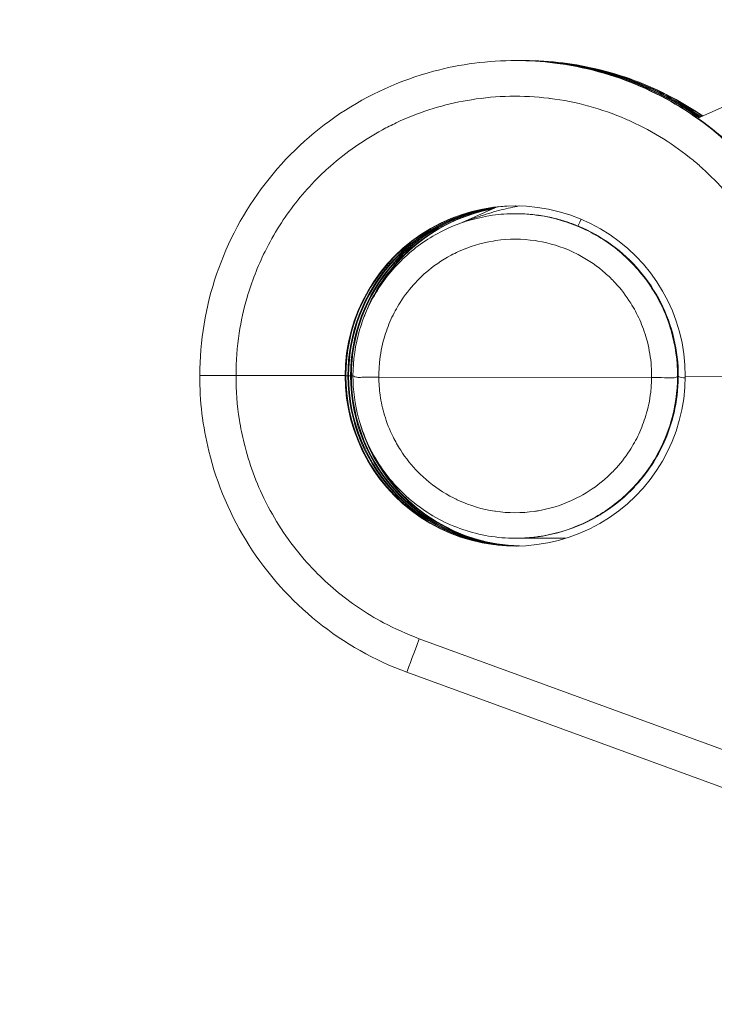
# Model space of a CAD drawing. Header units: inches. Extents: x 0 to 110, y 2 to 70.
# Tile 53 of 129: x 34.612 to 35.281, y 52.809 to 53.757. Entities that reach past the tile are written whole.
import ezdxf

# ---------------------------------------------------------------- set-up
doc = ezdxf.new("R2010")
doc.units = ezdxf.units.IN
doc.header["$LTSCALE"] = 3.25
doc.header["$MEASUREMENT"] = 0
for name, color, linetype, lineweight in [('Dimension (ANSI)', 7, 'Continuous', 9), ('Visible (ANSI)', 7, 'Continuous', 18), ('Visible Narrow (ANSI)', 7, 'Continuous', 5)]:
    doc.layers.add(name, color=color, linetype=linetype, lineweight=lineweight)
doc.styles.add('Note Text (ANSI)', font='arial.ttf')
doc.dimstyles.new('.XXX', dxfattribs={"dimscale": 3.25, "dimtxt": 0.095, "dimasz": 0.125, "dimexe": 0.1875, "dimexo": 0.125, "dimgap": 0.0625, "dimtad": 0, "dimtih": 1, "dimtoh": 1, "dimdec": 3, "dimrnd": 1e-08, "dimzin": 0, "dimdsep": 46, "dimtxsty": 'Note Text (ANSI)', "dimblk": 'Filled-1', "dimcen": 0.09, "dimdle": 0.45, "dimclrd": 256, "dimclre": 256, "dimclrt": 256, "dimadec": 0, "dimazin": 1, "dimtfac": 1.263158, "dimtofl": 0, "dimtmove": 0, "dimatfit": 3, "dimfxl": 1, "dimtolj": 1, "dimtzin": 4, "dimlwd": -1, "dimlwe": -1, "dimarcsym": 0})

# ---------------------------------------------------------------- blocks, each defined once
blk = doc.blocks.new('Filled-1')
at = {"color": 0}
for p, q in [((0, 0), (-1, 0.25)), ((-1, 0.25), (-1, -0.25)), ((-1, 0), (0, 0)), ((-1, -0.25), (0, 0))]:
    blk.add_line(p, q, dxfattribs=at)
at = {"color": 0, "flags": 128}
blk.add_lwpolyline([(-1, -0.25), (0, 0), (-1, 0.25), (-1, -0.25)], dxfattribs=at)
at = {"color": 0}
blk.add_solid([(-1, -0.25), (0, 0), (-1, 0.25), (-1, -0.25)], dxfattribs=at)
blk = doc.blocks.new('*D51')
at = {"layer": 'Defpoints', "color": 0, "transparency": 16777216}
for p in [(41.30087, 52.19672), (35.62693, 52.00922), (41.30063, 52.00922)]:
    blk.add_point(p, dxfattribs=at)
at = {"layer": 'Dimension (ANSI)', "transparency": 16777216}
for p, q in [((35.62693, 52.60297), (35.62693, 53.00922)), ((40.89462, 52.19672), (35.01756, 52.19672)), ((40.89438, 52.00922), (35.01756, 52.00922)), ((35.62693, 51.60297), (35.62693, 51.05369)), ((35.62693, 51.05369), (35.22068, 51.05369))]:
    blk.add_line(p, q, dxfattribs=at)
at = {"layer": 'Dimension (ANSI)', "transparency": 16777216, "xscale": 0.40625, "yscale": 0.40625, "zscale": 0.40625}
for p, rotation in [((35.62693, 52.19672), 270), ((35.62693, 52.00922), 90)]:
    blk.add_blockref('Filled-1', p, dxfattribs=dict(at, rotation=rotation))
at = {"layer": 'Dimension (ANSI)', "transparency": 16777216, "insert": (33.25604, 51.21133), "char_height": 0.30875, "attachment_point": 1, "style": 'Note Text (ANSI)'}
blk.add_mtext('\\A1;\\fArial|b0|i0;0.19 TYP', dxfattribs=at)

msp = doc.modelspace()

# ---------------------------------------------------------------- linework, layer by layer
at = {"layer": 'Visible (ANSI)'}
for p, q in [((35.47922, 53.75695), (35.26477, 53.6621)), ((35.08959, 53.71764), (35.09022, 53.71763)), ((35.09224, 53.71763), (35.09287, 53.71763)), ((35.09488, 53.71763), (35.09551, 53.71763)), ((35.09753, 53.71762), (35.09816, 53.71762)), ((35.26439, 53.66192), (35.26438, 53.66192)), ((35.07152, 53.57662), (35.03507, 53.5605)), ((35.08936, 53.57014), (35.09008, 53.57013)), ((34.82024, 53.41436), (34.92524, 53.41418)), ((34.92601, 53.41417), (34.92788, 53.41417)), ((34.92865, 53.41417), (34.93053, 53.41417)), ((34.9313, 53.41416), (34.93284, 53.41416)), ((34.93549, 53.41288), (34.93549, 53.41288)), ((34.95564, 53.41287), (34.95563, 53.41287)), ((35.22028, 53.41241), (34.9578, 53.41287)), ((35.25274, 53.4136), (35.3579, 53.41341)), ((35.08881, 53.25764), (35.0895, 53.25764)), ((35.43875, 52.96246), (34.98466, 53.12864))]:
    msp.add_line(p, q, dxfattribs=at)
for centre, major_axis, start_param, end_param in [((35.08899, 53.41389), (-0.11304, -0.11848), 2.330948, 5.472541), ((35.08976, 53.41389), (-0.11262, 0.11887), 5.525359, 7.09383), ((35.09163, 53.41388), (-0.11304, -0.11848), 4.031084, 5.472541), ((35.0924, 53.41388), (-0.11262, 0.11887), 5.659079, 7.09383), ((35.09428, 53.41388), (-0.11304, -0.11848), 4.055088, 5.472541), ((35.09505, 53.41388), (-0.11262, 0.11887), 5.683691, 7.09383), ((35.09692, 53.41387), (-0.11304, -0.11848), 4.081434, 5.185545), ((35.09769, 53.41387), (0.11262, -0.11887), 2.569262, 3.454189), ((35.08899, 53.41389), (-0.11262, 0.11887), 0.810644, 3.952237), ((35.08976, 53.41389), (-0.11304, -0.11848), 5.472541, 7.041012), ((35.09163, 53.41388), (-0.11262, 0.11887), 0.810644, 2.373363), ((35.0924, 53.41388), (-0.11304, -0.11848), 5.472541, 7.032934), ((35.09428, 53.41388), (-0.11262, 0.11887), 0.810644, 2.365284), ((35.09505, 53.41388), (-0.11304, -0.11848), 5.472541, 7.024855), ((35.09692, 53.41387), (-0.11262, 0.11887), 0.812193, 0.812211), ((35.09769, 53.41387), (0.11304, 0.11848), 2.335255, 2.33527), ((35.09692, 53.41387), (-0.11262, 0.11887), 1.097723, 2.357205), ((35.09769, 53.41387), (0.11304, 0.11848), 2.829507, 3.875183)]:
    msp.add_ellipse(centre, major_axis=major_axis, ratio=0.999969, start_param=start_param, end_param=end_param, dxfattribs=at)
for points, knots in [([(34.78531, 53.41442), (34.78536, 53.44738), (34.79093, 53.48075), (34.8122, 53.5431), (34.82817, 53.57288), (34.86828, 53.62509), (34.89297, 53.64817), (34.94771, 53.68475), (34.97849, 53.69869), (35.03612, 53.71419), (35.06313, 53.7177), (35.0899, 53.71763)], [0, 0, 0, 0, 0.251155, 0.251155, 0.502026, 0.502026, 0.752882, 0.752882, 1.003704, 1.003704, 1.207655, 1.207655, 1.207655, 1.207655]), ([(35.08936, 53.57013), (35.08193, 53.57015), (35.05962, 53.5686), (35.02356, 53.55808), (34.98559, 53.53378), (34.956, 53.49977), (34.93719, 53.45879), (34.93286, 53.42904), (34.93284, 53.41416)], [0.5000016, 0.5000016, 0.5000016, 0.5000016, 0.5454545, 0.6363636, 0.7272727, 0.8181818, 0.9090909, 1, 1, 1, 1]), ([(34.98466, 53.12864), (34.95378, 53.13994), (34.92438, 53.15656), (34.87308, 53.19779), (34.85053, 53.22297), (34.81516, 53.27849), (34.8019, 53.30957), (34.78821, 53.36529), (34.78526, 53.38995), (34.78531, 53.41442)], [0, 0, 0, 0, 0.2506454, 0.2506454, 0.5015462, 0.5015462, 0.7523301, 0.7523301, 0.9388416, 0.9388416, 0.9388416, 0.9388416]), ([(34.82024, 53.41436), (34.81413, 53.41437), (34.80803, 53.41438), (34.80275, 53.41439), (34.80011, 53.4144), (34.79761, 53.4144), (34.79551, 53.4144), (34.79342, 53.41441), (34.79148, 53.41441), (34.78996, 53.41441), (34.78693, 53.41442), (34.78531, 53.41442), (34.7853, 53.41442)], [0, 0, 0, 0, 0.3333333, 0.3333333, 0.3333333, 0.4999131, 0.4999131, 0.4999131, 0.6666667, 0.6666667, 0.6666667, 0.998877, 0.998877, 0.998877, 0.998877]), ([(35.08887, 53.25764), (35.07192, 53.25766), (35.05475, 53.26052), (35.02268, 53.27145), (35.00736, 53.27965), (34.9805, 53.30027), (34.96863, 53.31295), (34.9498, 53.34109), (34.94261, 53.35692), (34.93463, 53.38654), (34.93282, 53.40041), (34.93284, 53.41416)], [0, 0, 0, 0, 0.1291877, 0.1291877, 0.2581687, 0.2581687, 0.387169, 0.387169, 0.5161742, 0.5161742, 0.6209587, 0.6209587, 0.6209587, 0.6209587]), ([(34.9578, 53.41287), (34.95343, 53.41288), (34.94907, 53.41291), (34.94529, 53.41278), (34.94341, 53.41272), (34.94163, 53.41262), (34.94014, 53.41257), (34.93864, 53.41253), (34.93724, 53.41255), (34.93616, 53.41274), (34.93399, 53.41312), (34.93284, 53.41416), (34.93284, 53.41416)], [0, 0, 0, 0, 0.333333, 0.333333, 0.333333, 0.498882, 0.498882, 0.498882, 0.666667, 0.666667, 0.666667, 1, 1, 1, 1]), ([(35.22028, 53.41241), (35.22464, 53.41239), (35.229, 53.41242), (35.23279, 53.41225), (35.23467, 53.41217), (35.23646, 53.41205), (35.23796, 53.41199), (35.23947, 53.41193), (35.24088, 53.41194), (35.24197, 53.41213), (35.24414, 53.41251), (35.24532, 53.41361), (35.24533, 53.41361)], [0, 0, 0, 0, 0.333333, 0.333333, 0.333333, 0.498745, 0.498745, 0.498745, 0.666667, 0.666667, 0.666667, 1, 1, 1, 1]), ([(35.25273, 53.41217), (35.25146, 53.41215), (35.2503, 53.41217), (35.24936, 53.41231), (35.24727, 53.41263), (35.24611, 53.41354), (35.24602, 53.41361)], [0.5230529, 0.5230529, 0.5230529, 0.5230529, 0.6666667, 0.6666667, 0.6666667, 0.9872964, 0.9872964, 0.9872964, 0.9872964]), ([(35.1377, 53.25755), (35.13766, 53.25755), (35.12999, 53.25756), (35.11447, 53.25759), (35.09835, 53.25762), (35.09014, 53.25764)], [0.498434, 0.498434, 0.498434, 0.498434, 0.5, 0.75, 0.9936758, 0.9936758, 0.9936758, 0.9936758])]:
    msp.add_open_spline(points, degree=3, knots=knots, dxfattribs=at)
for points in [[(35.09, 53.71763), (35.09094, 53.71763), (35.09188, 53.71762), (35.09282, 53.71761)], [(35.09096, 53.71762), (35.09119, 53.71762), (35.09143, 53.71763), (35.09166, 53.71763)], [(35.0922, 53.71762), (35.09231, 53.71762), (35.09243, 53.71762), (35.09254, 53.71762)], [(35.09264, 53.71762), (35.09359, 53.71762), (35.09453, 53.71762), (35.09547, 53.71761)], [(35.0936, 53.71762), (35.09384, 53.71762), (35.09407, 53.71762), (35.09431, 53.71762)], [(35.09485, 53.71762), (35.09496, 53.71762), (35.09507, 53.71762), (35.09519, 53.71762)], [(35.09529, 53.71762), (35.09623, 53.71762), (35.09717, 53.71761), (35.09811, 53.7176)], [(35.09625, 53.71761), (35.09648, 53.71762), (35.09672, 53.71762), (35.09695, 53.71762)], [(35.09749, 53.71762), (35.09761, 53.71762), (35.09772, 53.71762), (35.09783, 53.71761)], [(35.09803, 53.71762), (35.0982, 53.71762), (35.09837, 53.71762), (35.09853, 53.71762)], [(35.08972, 53.57014), (35.08938, 53.57014), (35.08903, 53.57013), (35.08868, 53.57013)], [(35.09085, 53.57013), (35.09075, 53.57013), (35.09066, 53.57013), (35.09056, 53.57012)], [(35.24532, 53.41228), (35.24532, 53.41228), (35.24532, 53.41228), (35.24533, 53.41228)], [(35.09039, 53.25764), (35.0903, 53.25764), (35.09021, 53.25764), (35.09013, 53.25764)]]:
    msp.add_open_spline(points, degree=3, dxfattribs=at)
at = {"layer": 'Visible Narrow (ANSI)'}
msp.add_line((35.42017, 53.00589), (34.99663, 53.1609), dxfattribs=at)
for centre, major_axis, ratio, start_param, end_param in [((35.15912, 53.58134), (-0.00957, -0.0231), 0.00828, 0.000949, 0.778429), ((34.99669, 53.16151), (-0.01203, -0.03287), 0.004313, 6.283185, 7.836933)]:
    msp.add_ellipse(centre, major_axis=major_axis, ratio=ratio, start_param=start_param, end_param=end_param, dxfattribs=at)
for points, knots in [([(35.0899, 53.71763), (35.10233, 53.7176), (35.14335, 53.71497), (35.21118, 53.69644), (35.28508, 53.65121), (35.34345, 53.58718), (35.38167, 53.50942), (35.39168, 53.45254), (35.39263, 53.42396)], [0.5059052, 0.5059052, 0.5059052, 0.5059052, 0.5454545, 0.6363636, 0.7272727, 0.8181818, 0.9090909, 0.9999917, 0.9999917, 0.9999917, 0.9999917]), ([(35.39327, 53.42395), (35.39232, 53.45249), (35.38235, 53.50933), (35.34408, 53.5872), (35.2857, 53.65122), (35.21181, 53.69644), (35.14388, 53.715), (35.10276, 53.71761), (35.09022, 53.71763)], [0, 0, 0, 0, 0.0909091, 0.1818182, 0.2727273, 0.3636364, 0.4545455, 0.4944088, 0.4944088, 0.4944088, 0.4944088]), ([(35.09254, 53.71763), (35.10498, 53.71759), (35.14599, 53.71497), (35.20602, 53.69857), (35.24915, 53.67444), (35.266, 53.66264)], [0.5059052, 0.5059052, 0.5059052, 0.5059052, 0.5454545, 0.6363636, 0.7017773, 0.7017773, 0.7017773, 0.7017773]), ([(35.26639, 53.66281), (35.24961, 53.67454), (35.20655, 53.6986), (35.14652, 53.715), (35.1054, 53.7176), (35.09287, 53.71763)], [0.2985263, 0.2985263, 0.2985263, 0.2985263, 0.3636364, 0.4545455, 0.4944088, 0.4944088, 0.4944088, 0.4944088]), ([(35.09519, 53.71762), (35.10762, 53.71759), (35.14864, 53.71496), (35.20825, 53.69867), (35.25106, 53.67485), (35.26762, 53.66335)], [0.5059052, 0.5059052, 0.5059052, 0.5059052, 0.5454545, 0.6363636, 0.7004454, 0.7004454, 0.7004454, 0.7004454]), ([(35.268, 53.66352), (35.25151, 53.67495), (35.20878, 53.6987), (35.14917, 53.71499), (35.10805, 53.7176), (35.09551, 53.71762)], [0.299859, 0.299859, 0.299859, 0.299859, 0.3636364, 0.4545455, 0.4944088, 0.4944088, 0.4944088, 0.4944088]), ([(35.09783, 53.71762), (35.11027, 53.71758), (35.15128, 53.71496), (35.21049, 53.69878), (35.25297, 53.67525), (35.26923, 53.66407)], [0.5059052, 0.5059052, 0.5059052, 0.5059052, 0.5454545, 0.6363636, 0.6991103, 0.6991103, 0.6991103, 0.6991103]), ([(35.09816, 53.71762), (35.12261, 53.71758), (35.17326, 53.71134), (35.23033, 53.68903), (35.26128, 53.66996), (35.26961, 53.66424)], [0.5055879, 0.5055879, 0.5055879, 0.5055879, 0.5833333, 0.6666667, 0.6987932, 0.6987932, 0.6987932, 0.6987932]), ([(34.82024, 53.41436), (34.82023, 53.42824), (34.82127, 53.4418), (34.82507, 53.4667), (34.8276, 53.47811), (34.83532, 53.50453), (34.8411, 53.51943), (34.85235, 53.54218), (34.85698, 53.55044), (34.87174, 53.57376), (34.883, 53.58807), (34.90058, 53.60628), (34.90579, 53.61126), (34.92647, 53.62949), (34.94329, 53.64123), (34.96557, 53.65328), (34.96999, 53.65551), (34.99495, 53.66727), (35.01666, 53.67432), (35.04154, 53.67904), (35.0442, 53.6795), (35.07143, 53.68382), (35.09654, 53.68429), (35.12168, 53.68125), (35.12213, 53.6812), (35.1477, 53.67798), (35.17239, 53.67124), (35.19729, 53.66047), (35.19893, 53.65974), (35.22198, 53.64922), (35.2421, 53.63661), (35.26336, 53.61905), (35.26641, 53.6164), (35.28519, 53.59941), (35.29927, 53.58325), (35.31476, 53.56039), (35.31811, 53.55507), (35.33087, 53.53309), (35.3387, 53.51552), (35.34724, 53.48943), (35.34949, 53.48122), (35.35492, 53.45684), (35.35702, 53.44038), (35.35759, 53.4234)], [0, 0, 0, 0, 0.04854, 0.04854, 0.090909, 0.090909, 0.147971, 0.147971, 0.181818, 0.181818, 0.246869, 0.246869, 0.272727, 0.272727, 0.345864, 0.345864, 0.363636, 0.363636, 0.444869, 0.444869, 0.454545, 0.454545, 0.543838, 0.543838, 0.545455, 0.545455, 0.636364, 0.636364, 0.642813, 0.642813, 0.727273, 0.727273, 0.741774, 0.741774, 0.818182, 0.818182, 0.840631, 0.840631, 0.909091, 0.909091, 0.940055, 0.940055, 1, 1, 1, 1]), ([(35.09269, 53.5776), (35.09005, 53.57709), (35.08736, 53.57654), (35.08462, 53.57593), (35.07856, 53.57459), (35.07225, 53.57298), (35.0658, 53.5711), (35.05935, 53.56922), (35.05275, 53.56706), (35.0462, 53.56466), (35.04351, 53.56368), (35.04082, 53.56265), (35.03813, 53.56159)], [0.5686365, 0.5686365, 0.5686365, 0.5686365, 0.625, 0.625, 0.625, 0.75, 0.75, 0.75, 0.875, 0.875, 0.875, 0.9265398, 0.9265398, 0.9265398, 0.9265398]), ([(35.24533, 53.41361), (35.24536, 53.42848), (35.24114, 53.45823), (35.22248, 53.49929), (35.19301, 53.53342), (35.15513, 53.55785), (35.11911, 53.56849), (35.0968, 53.57012), (35.08936, 53.57013)], [0, 0, 0, 0, 0.0909091, 0.1818182, 0.2727273, 0.3636364, 0.4545455, 0.5000016, 0.5000016, 0.5000016, 0.5000016]), ([(35.14956, 53.55825), (35.14569, 53.55985), (35.14163, 53.56135), (35.13737, 53.56271), (35.13312, 53.56407), (35.12868, 53.56529), (35.12406, 53.56633), (35.11945, 53.56737), (35.11467, 53.56822), (35.10972, 53.56886), (35.10478, 53.56949), (35.09968, 53.56991), (35.09443, 53.57007), (35.09299, 53.57011), (35.09154, 53.57013), (35.09008, 53.57014)], [0.0000005, 0.0000005, 0.0000005, 0.0000005, 0.125, 0.125, 0.125, 0.25, 0.25, 0.25, 0.375, 0.375, 0.375, 0.5, 0.5, 0.5, 0.5342402, 0.5342402, 0.5342402, 0.5342402]), ([(35.22028, 53.41241), (35.22035, 53.41714), (35.22017, 53.42181), (35.21975, 53.42641), (35.21903, 53.43432), (35.21759, 53.44204), (35.21545, 53.44965), (35.2137, 53.45584), (35.2115, 53.46194), (35.20885, 53.46787), (35.20635, 53.47348), (35.20345, 53.47892), (35.20019, 53.48412), (35.19582, 53.4911), (35.19079, 53.49765), (35.18519, 53.50367), (35.18221, 53.50688), (35.17906, 53.50994), (35.17577, 53.51283), (35.16829, 53.51942), (35.16005, 53.52515), (35.15127, 53.52988), (35.14896, 53.53113), (35.1466, 53.53231), (35.14422, 53.53341), (35.13358, 53.53834), (35.12227, 53.54184), (35.1107, 53.54377), (35.10984, 53.54392), (35.10899, 53.54405), (35.10813, 53.54418), (35.09566, 53.54601), (35.08293, 53.54603), (35.07046, 53.54425), (35.06958, 53.54412), (35.0687, 53.54399), (35.06782, 53.54385), (35.05627, 53.54195), (35.04497, 53.53851), (35.03433, 53.53362), (35.03192, 53.53252), (35.02955, 53.53134), (35.02721, 53.53009), (35.01843, 53.5254), (35.01019, 53.51971), (35.0027, 53.51317), (34.99938, 53.51027), (34.9962, 53.5072), (34.99319, 53.50399), (34.98759, 53.49801), (34.98256, 53.4915), (34.97817, 53.48456), (34.97488, 53.47935), (34.97195, 53.4739), (34.96942, 53.46829), (34.96676, 53.46239), (34.96454, 53.45631), (34.96278, 53.45015), (34.96059, 53.44252), (34.95913, 53.43478), (34.95837, 53.42684), (34.95794, 53.42225), (34.95774, 53.4176), (34.9578, 53.41287)], [0, 0, 0, 0, 0.03344, 0.03344, 0.03344, 0.090909, 0.090909, 0.090909, 0.137646, 0.137646, 0.137646, 0.181818, 0.181818, 0.181818, 0.241099, 0.241099, 0.241099, 0.272727, 0.272727, 0.272727, 0.344672, 0.344672, 0.344672, 0.363636, 0.363636, 0.363636, 0.44828, 0.44828, 0.44828, 0.454545, 0.454545, 0.454545, 0.545455, 0.545455, 0.545455, 0.551883, 0.551883, 0.551883, 0.636364, 0.636364, 0.636364, 0.655484, 0.655484, 0.655484, 0.727273, 0.727273, 0.727273, 0.759086, 0.759086, 0.759086, 0.818182, 0.818182, 0.818182, 0.862497, 0.862497, 0.862497, 0.909091, 0.909091, 0.909091, 0.966692, 0.966692, 0.966692, 1, 1, 1, 1]), ([(34.99663, 53.1609), (34.98466, 53.16528), (34.97323, 53.17041), (34.96228, 53.17626), (34.95392, 53.18073), (34.94583, 53.18563), (34.93801, 53.19095), (34.92307, 53.20112), (34.90909, 53.21283), (34.89642, 53.22582), (34.89379, 53.22853), (34.89121, 53.23128), (34.88869, 53.23409), (34.87407, 53.25041), (34.86149, 53.2685), (34.85127, 53.28791), (34.85039, 53.28959), (34.84952, 53.29128), (34.84867, 53.29298), (34.83972, 53.3109), (34.83277, 53.32985), (34.828, 53.34918), (34.82618, 53.35655), (34.82468, 53.36398), (34.8235, 53.37147), (34.82128, 53.3855), (34.82018, 53.39977), (34.82024, 53.41436)], [0, 0, 0, 0, 0.113348, 0.113348, 0.113348, 0.2, 0.2, 0.2, 0.365556, 0.365556, 0.365556, 0.4, 0.4, 0.4, 0.6, 0.6, 0.6, 0.617354, 0.617354, 0.617354, 0.8, 0.8, 0.8, 0.869601, 0.869601, 0.869601, 1, 1, 1, 1]), ([(34.9578, 53.41287), (34.95782, 53.40693), (34.95824, 53.40111), (34.95903, 53.39539), (34.95993, 53.38887), (34.96132, 53.38247), (34.9632, 53.37617), (34.96532, 53.36906), (34.96806, 53.36206), (34.97138, 53.35532), (34.97359, 53.35086), (34.97605, 53.34651), (34.97875, 53.34232), (34.98365, 53.33469), (34.98935, 53.32759), (34.99572, 53.32116), (34.99811, 53.31874), (35.0006, 53.31642), (35.00317, 53.31419), (35.01121, 53.30724), (35.0201, 53.30126), (35.02958, 53.29644), (35.0312, 53.29562), (35.03284, 53.29483), (35.03449, 53.29407), (35.04561, 53.28899), (35.05744, 53.28548), (35.06952, 53.28366), (35.06975, 53.28363), (35.06997, 53.28359), (35.0702, 53.28356), (35.08252, 53.28177), (35.0951, 53.28175), (35.10743, 53.28349), (35.10877, 53.28368), (35.11011, 53.28389), (35.11144, 53.28413), (35.12237, 53.28602), (35.13307, 53.28931), (35.14317, 53.29388), (35.14585, 53.2951), (35.14849, 53.2964), (35.15108, 53.29779), (35.15946, 53.30229), (35.16735, 53.3077), (35.17457, 53.31389), (35.178, 53.31684), (35.18128, 53.31996), (35.18439, 53.32325), (35.18984, 53.32901), (35.19476, 53.33526), (35.19909, 53.34193), (35.20241, 53.34705), (35.20538, 53.35241), (35.20796, 53.35794), (35.21065, 53.36371), (35.21292, 53.36967), (35.21475, 53.37571), (35.21698, 53.38308), (35.21853, 53.39059), (35.21942, 53.39827), (35.21995, 53.40291), (35.22025, 53.40762), (35.22028, 53.41241)], [0, 0, 0, 0, 0.0424868, 0.0424868, 0.0424868, 0.0909091, 0.0909091, 0.0909091, 0.1455432, 0.1455432, 0.1455432, 0.1818182, 0.1818182, 0.1818182, 0.2478965, 0.2478965, 0.2478965, 0.2727273, 0.2727273, 0.2727273, 0.3503715, 0.3503715, 0.3503715, 0.3636364, 0.3636364, 0.3636364, 0.4528626, 0.4528626, 0.4528626, 0.4545455, 0.4545455, 0.4545455, 0.5454545, 0.5454545, 0.5454545, 0.5553508, 0.5553508, 0.5553508, 0.6363636, 0.6363636, 0.6363636, 0.6578354, 0.6578354, 0.6578354, 0.7272727, 0.7272727, 0.7272727, 0.7603228, 0.7603228, 0.7603228, 0.8181818, 0.8181818, 0.8181818, 0.8626419, 0.8626419, 0.8626419, 0.9090909, 0.9090909, 0.9090909, 0.9657804, 0.9657804, 0.9657804, 1, 1, 1, 1]), ([(35.08887, 53.25764), (35.09629, 53.25763), (35.11859, 53.25918), (35.15463, 53.2697), (35.1926, 53.294), (35.22218, 53.32802), (35.24098, 53.369), (35.24531, 53.39874), (35.24533, 53.41361)], [0.5001071, 0.5001071, 0.5001071, 0.5001071, 0.5454545, 0.6363636, 0.7272727, 0.8181818, 0.9090909, 1, 1, 1, 1]), ([(35.0895, 53.25764), (35.10112, 53.25762), (35.11275, 53.2589), (35.12409, 53.26145), (35.12612, 53.26191), (35.12815, 53.26241), (35.13016, 53.26295), (35.1434, 53.26649), (35.15617, 53.27179), (35.16804, 53.27865), (35.16924, 53.27934), (35.17043, 53.28005), (35.1716, 53.28078), (35.18211, 53.28723), (35.19184, 53.29495), (35.20055, 53.30369), (35.20396, 53.30713), (35.20722, 53.31072), (35.2103, 53.31446), (35.21595, 53.3213), (35.22101, 53.32863), (35.22541, 53.33633), (35.22953, 53.34355), (35.23308, 53.35109), (35.23599, 53.35882), (35.23789, 53.36384), (35.23951, 53.36894), (35.24086, 53.37408), (35.24383, 53.38535), (35.2455, 53.3968), (35.24591, 53.40819), (35.24598, 53.41), (35.24601, 53.4118), (35.24601, 53.41361)], [0, 0, 0, 0, 0.141336, 0.141336, 0.141336, 0.166667, 0.166667, 0.166667, 0.333333, 0.333333, 0.333333, 0.350126, 0.350126, 0.350126, 0.5, 0.5, 0.5, 0.558846, 0.558846, 0.558846, 0.666667, 0.666667, 0.666667, 0.767693, 0.767693, 0.767693, 0.833333, 0.833333, 0.833333, 0.977155, 0.977155, 0.977155, 1, 1, 1, 1])]:
    msp.add_open_spline(points, degree=3, knots=knots, dxfattribs=at)
for points in [[(35.24601, 53.41361), (35.24604, 53.42584), (35.2432, 53.45034), (35.2304, 53.48527), (35.20979, 53.5162), (35.18255, 53.54142), (35.16093, 53.55353), (35.14956, 53.55825)], [(35.09152, 53.25763), (35.09174, 53.25763), (35.09196, 53.25763), (35.09219, 53.25764)], [(35.09214, 53.25763), (35.09229, 53.25763), (35.09243, 53.25763), (35.09257, 53.25763)], [(35.09416, 53.25763), (35.09439, 53.25763), (35.09461, 53.25763), (35.09484, 53.25763)], [(35.09479, 53.25763), (35.09493, 53.25763), (35.09507, 53.25763), (35.09522, 53.25763)], [(35.09681, 53.25763), (35.09703, 53.25762), (35.09726, 53.25763), (35.09748, 53.25763)], [(35.09743, 53.25762), (35.09758, 53.25762), (35.09772, 53.25762), (35.09786, 53.25762)]]:
    msp.add_open_spline(points, degree=3, dxfattribs=at)

# ---------------------------------------------------------------- dimensions: what is measured, and where the dimension line sits
at = {"layer": 'Dimension (ANSI)'}
dim = msp.add_linear_dim(base=(35.62693, 52.00922), p1=(41.30087, 52.19672), p2=(41.30063, 52.00922), angle=90, text='\\fArial|b0|i0;<> TYP', dimstyle='.XXX', override={"dimgap": 0.0625, "dimdec": 2, "dimtol": 0, "dimlim": 0, "dimtp": 0, "dimtm": 0, "dimtdec": 2, "dimatfit": 1}, dxfattribs=at)
dim.commit()
dim.dimension.update_dxf_attribs({"geometry": '*D51', "text_midpoint": (34.1368, 51.05369), "dimtype": 160})

doc.saveas('drawing.dxf')
